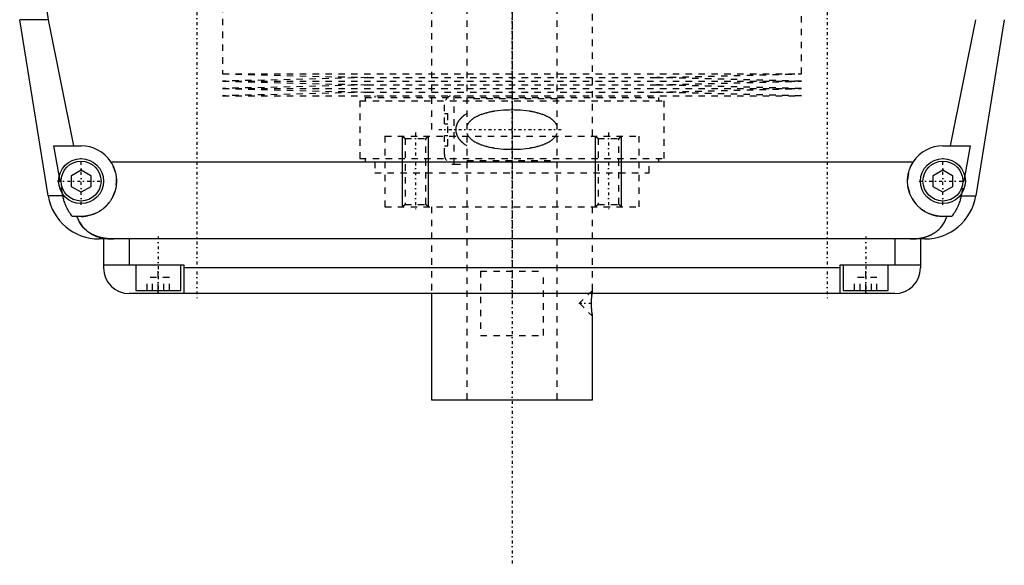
# Model space of a CAD drawing. Extents: x -120 to 120, y -123 to 443.
# Tile 1 of 9: x -77 to 77, y -123 to -38. Entities that reach past the tile are written whole.
import ezdxf

# ---------------------------------------------------------------- set-up
doc = ezdxf.new("R2010")
doc.units = 0
doc.linetypes.add('CENTER', pattern=[1.5, 0.45, -0.5, 0.05, -0.5])
doc.linetypes.add('DASHED', pattern=[2, 1, -1])
for name, color, linetype in [('AM_0', 7, 'CONTINUOUS'), ('AM_10', 7, 'CONTINUOUS'), ('AM_3', 7, 'DASHED'), ('AM_7', 7, 'CENTER')]:
    doc.layers.add(name, color=color, linetype=linetype)

msp = doc.modelspace()

# ---------------------------------------------------------------- linework, layer by layer
at = {"layer": 'AM_0', "color": 7, "linetype": 'CONTINUOUS'}
for p, q in [((-72.1, -65.78), (-76.54, -38.4)), ((-72.1, -38.4), (-76.54, -38.4)), ((-72.1, -38.4), (-68.19, -58)), ((68.19, -58), (72.1, -38.4)), ((76.54, -38.4), (72.1, -65.78)), ((-70.39, -62.62), (-71.21, -58)), ((-71.21, -58), (-67, -58)), ((67, -58), (71.21, -58)), ((71.21, -58), (70.39, -62.62)), ((-62.39, -60.5), (62.39, -60.5)), ((-68.5, -62.63), (-67, -61.77)), ((-68.5, -64.37), (-68.5, -62.63)), ((-67, -61.77), (-65.5, -62.63)), ((-65.5, -62.63), (-65.5, -64.37)), ((65.5, -62.63), (67, -61.77)), ((65.5, -64.37), (65.5, -62.63)), ((67, -61.77), (68.5, -62.63)), ((68.5, -62.63), (68.5, -64.37)), ((-69.82, -65.78), (-72.1, -65.78)), ((-69.82, -65.78), (-69.87, -65.5)), ((-67, -65.23), (-68.5, -64.37)), ((-65.5, -64.37), (-67, -65.23)), ((67, -65.23), (65.5, -64.37)), ((68.5, -64.37), (67, -65.23)), ((69.87, -65.5), (69.82, -65.78)), ((69.82, -65.78), (72.1, -65.78)), ((-67, -69), (-68.39, -69)), ((68.39, -69), (67, -69)), ((64.2, -72.5), (-64.2, -72.5)), ((-63.5, -72.5), (-63.5, -77)), ((-59.5, -72.5), (-59.5, -76.5)), ((59.5, -72.5), (59.5, -76.5)), ((63.5, -72.5), (63.5, -77)), ((-63.5, -76.5), (-51, -76.5)), ((-58.5, -76.5), (-58.5, -80.5)), ((-51.5, -80.5), (-51.5, -76.5)), ((-51, -76.5), (-51, -81)), ((51, -81), (51, -76.5)), ((51, -76.5), (63.5, -76.5)), ((51.5, -76.5), (51.5, -80.5)), ((58.5, -80.5), (58.5, -76.5)), ((51, -77), (-51, -77)), ((59.5, -81), (-59.5, -81)), ((-58.5, -80.5), (-51.5, -80.5)), ((-55, -81), (-55, -80.5)), ((-12.5, -81), (-12.5, -97.5)), ((12.43, -81.11), (12.42, -81.25)), ((51.5, -80.5), (58.5, -80.5)), ((55, -81), (55, -80.5)), ((12.45, -84.14), (12.47, -84.29)), ((12.49, -84.42), (12.49, -84.46)), ((12.5, -97.5), (12.5, -84.5)), ((-12.5, -97.5), (12.5, -97.5))]:
    msp.add_line(p, q, dxfattribs=at)
for points in [[(-72.97, -26.54, 0), (-72.99, -26.87, 0), (-73.01, -27.51, 0), (-73.02, -28.16, 0), (-73.02, -28.47, 0), (-73.02, -28.79, 0), (-73.02, -29.43, 0), (-73, -30.07, 0), (-72.98, -30.72, 0), (-72.96, -31.37, 0), (-72.92, -32.03, 0), (-72.9, -32.36, 0), (-72.87, -32.69, 0), (-72.82, -33.35, 0), (-72.75, -34.02, 0), (-72.68, -34.69, 0), (-72.59, -35.36, 0), (-72.5, -36.04, 0), (-72.45, -36.38, 0), (-72.4, -36.71, 0), (-72.29, -37.39, 0), (-72.17, -38.06, 0), (-72.1, -38.4, 0)], [(-62.39, -60.5, 0), (-62.36, -60.55, 0), (-62.3, -60.65, 0), (-62.24, -60.74, 0), (-62.21, -60.79, 0), (-62.18, -60.84, 0), (-62.13, -60.95, 0), (-62.08, -61.05, 0), (-62.03, -61.15, 0), (-61.98, -61.26, 0), (-61.93, -61.36, 0), (-61.91, -61.41, 0), (-61.89, -61.47, 0), (-61.85, -61.57, 0), (-61.81, -61.68, 0), (-61.77, -61.79, 0), (-61.74, -61.9, 0), (-61.71, -62.01, 0), (-61.69, -62.06, 0), (-61.68, -62.12, 0), (-61.65, -62.23, 0), (-61.62, -62.34, 0), (-61.61, -62.39, 0), (-61.6, -62.45, 0), (-61.58, -62.56, 0), (-61.56, -62.66, 0), (-61.56, -62.72, 0), (-61.55, -62.77, 0), (-61.53, -62.88, 0), (-61.52, -62.99, 0), (-61.51, -63.1, 0), (-61.51, -63.21, 0), (-61.5, -63.31, 0), (-61.5, -63.37, 0), (-61.5, -63.42, 0), (-61.5, -63.52, 0), (-61.5, -63.63, 0), (-61.5, -63.73, 0), (-61.51, -63.84, 0), (-61.52, -63.95, 0), (-61.52, -64, 0), (-61.53, -64.05, 0), (-61.54, -64.16, 0), (-61.55, -64.26, 0), (-61.57, -64.37, 0), (-61.59, -64.47, 0), (-61.61, -64.58, 0), (-61.62, -64.63, 0), (-61.63, -64.69, 0), (-61.65, -64.79, 0), (-61.68, -64.9, 0), (-61.71, -65, 0), (-61.74, -65.1, 0), (-61.77, -65.21, 0), (-61.79, -65.26, 0), (-61.81, -65.31, 0), (-61.84, -65.41, 0), (-61.88, -65.51, 0), (-61.92, -65.61, 0), (-61.96, -65.71, 0), (-62.01, -65.81, 0), (-62.03, -65.86, 0), (-62.05, -65.9, 0), (-62.1, -66, 0), (-62.15, -66.1, 0), (-62.18, -66.14, 0), (-62.2, -66.19, 0), (-62.26, -66.28, 0), (-62.31, -66.37, 0), (-62.34, -66.42, 0), (-62.37, -66.46, 0), (-62.43, -66.55, 0), (-62.49, -66.64, 0), (-62.55, -66.73, 0), (-62.61, -66.81, 0), (-62.67, -66.9, 0), (-62.71, -66.94, 0), (-62.74, -66.98, 0), (-62.81, -67.06, 0), (-62.87, -67.14, 0), (-62.94, -67.21, 0), (-63.01, -67.29, 0), (-63.09, -67.36, 0), (-63.12, -67.4, 0), (-63.16, -67.44, 0), (-63.23, -67.51, 0), (-63.31, -67.58, 0), (-63.38, -67.64, 0), (-63.46, -67.71, 0), (-63.55, -67.78, 0), (-63.59, -67.81, 0), (-63.63, -67.85, 0), (-63.71, -67.91, 0), (-63.8, -67.97, 0), (-63.89, -68.04, 0), (-63.98, -68.1, 0), (-64.07, -68.15, 0), (-64.12, -68.18, 0), (-64.16, -68.21, 0), (-64.26, -68.27, 0), (-64.36, -68.32, 0), (-64.45, -68.37, 0), (-64.55, -68.43, 0), (-64.65, -68.47, 0), (-64.7, -68.5, 0), (-64.76, -68.52, 0), (-64.86, -68.57, 0), (-64.96, -68.61, 0), (-65.02, -68.63, 0), (-65.07, -68.65, 0), (-65.17, -68.69, 0), (-65.28, -68.72, 0), (-65.34, -68.74, 0), (-65.39, -68.76, 0), (-65.5, -68.79, 0), (-65.61, -68.82, 0), (-65.72, -68.85, 0), (-65.83, -68.87, 0), (-65.94, -68.9, 0), (-66, -68.91, 0), (-66.05, -68.92, 0), (-66.16, -68.94, 0), (-66.27, -68.95, 0), (-66.39, -68.97, 0), (-66.5, -68.98, 0), (-66.61, -68.99, 0), (-66.67, -68.99, 0), (-66.72, -68.99, 0), (-66.83, -69, 0), (-66.94, -69, 0), (-67, -69, 0)], [(67, -69, 0), (66.94, -69, 0), (66.83, -69, 0), (66.72, -68.99, 0), (66.67, -68.99, 0), (66.61, -68.99, 0), (66.5, -68.98, 0), (66.39, -68.97, 0), (66.27, -68.95, 0), (66.16, -68.94, 0), (66.05, -68.92, 0), (66, -68.91, 0), (65.94, -68.9, 0), (65.83, -68.87, 0), (65.72, -68.85, 0), (65.61, -68.82, 0), (65.5, -68.79, 0), (65.39, -68.76, 0), (65.34, -68.74, 0), (65.28, -68.72, 0), (65.17, -68.69, 0), (65.07, -68.65, 0), (65.02, -68.63, 0), (64.96, -68.61, 0), (64.86, -68.57, 0), (64.76, -68.52, 0), (64.7, -68.5, 0), (64.65, -68.47, 0), (64.55, -68.43, 0), (64.45, -68.37, 0), (64.36, -68.32, 0), (64.26, -68.27, 0), (64.16, -68.21, 0), (64.12, -68.18, 0), (64.07, -68.15, 0), (63.98, -68.1, 0), (63.89, -68.04, 0), (63.8, -67.97, 0), (63.71, -67.91, 0), (63.63, -67.85, 0), (63.59, -67.81, 0), (63.55, -67.78, 0), (63.46, -67.71, 0), (63.38, -67.64, 0), (63.31, -67.58, 0), (63.23, -67.51, 0), (63.16, -67.44, 0), (63.12, -67.4, 0), (63.09, -67.36, 0), (63.01, -67.29, 0), (62.94, -67.21, 0), (62.87, -67.14, 0), (62.81, -67.06, 0), (62.74, -66.98, 0), (62.71, -66.94, 0), (62.67, -66.9, 0), (62.61, -66.81, 0), (62.55, -66.73, 0), (62.49, -66.64, 0), (62.43, -66.55, 0), (62.37, -66.46, 0), (62.34, -66.42, 0), (62.31, -66.37, 0), (62.26, -66.28, 0), (62.2, -66.19, 0), (62.18, -66.14, 0), (62.15, -66.1, 0), (62.1, -66, 0), (62.05, -65.9, 0), (62.03, -65.86, 0), (62.01, -65.81, 0), (61.96, -65.71, 0), (61.92, -65.61, 0), (61.88, -65.51, 0), (61.84, -65.41, 0), (61.81, -65.31, 0), (61.79, -65.26, 0), (61.77, -65.21, 0), (61.74, -65.1, 0), (61.71, -65, 0), (61.68, -64.9, 0), (61.65, -64.79, 0), (61.63, -64.69, 0), (61.62, -64.63, 0), (61.61, -64.58, 0), (61.59, -64.47, 0), (61.57, -64.37, 0), (61.55, -64.26, 0), (61.54, -64.16, 0), (61.53, -64.05, 0), (61.52, -64, 0), (61.52, -63.95, 0), (61.51, -63.84, 0), (61.5, -63.73, 0), (61.5, -63.63, 0), (61.5, -63.52, 0), (61.5, -63.42, 0), (61.5, -63.37, 0), (61.5, -63.31, 0), (61.51, -63.21, 0), (61.51, -63.1, 0), (61.52, -62.99, 0), (61.53, -62.88, 0), (61.55, -62.77, 0), (61.56, -62.72, 0), (61.56, -62.66, 0), (61.58, -62.56, 0), (61.6, -62.45, 0), (61.61, -62.39, 0), (61.62, -62.34, 0), (61.65, -62.23, 0), (61.68, -62.12, 0), (61.69, -62.06, 0), (61.71, -62.01, 0), (61.74, -61.9, 0), (61.77, -61.79, 0), (61.81, -61.68, 0), (61.85, -61.57, 0), (61.89, -61.47, 0), (61.91, -61.41, 0), (61.93, -61.36, 0), (61.98, -61.26, 0), (62.03, -61.15, 0), (62.08, -61.05, 0), (62.13, -60.95, 0), (62.18, -60.84, 0), (62.21, -60.79, 0), (62.24, -60.74, 0), (62.3, -60.65, 0), (62.36, -60.55, 0), (62.39, -60.5, 0)], [(-68.39, -69, 0), (-68.45, -68.92, 0), (-68.56, -68.77, 0), (-68.67, -68.61, 0), (-68.72, -68.53, 0), (-68.77, -68.45, 0), (-68.88, -68.28, 0), (-68.98, -68.11, 0), (-69.07, -67.93, 0), (-69.17, -67.75, 0), (-69.26, -67.57, 0), (-69.3, -67.47, 0), (-69.34, -67.38, 0), (-69.42, -67.19, 0), (-69.49, -67.01, 0), (-69.55, -66.83, 0), (-69.61, -66.65, 0), (-69.66, -66.46, 0), (-69.69, -66.37, 0), (-69.71, -66.27, 0), (-69.76, -66.08, 0), (-69.8, -65.88, 0), (-69.82, -65.78, 0)], [(69.82, -65.78, 0), (69.8, -65.88, 0), (69.76, -66.08, 0), (69.71, -66.27, 0), (69.69, -66.37, 0), (69.66, -66.46, 0), (69.61, -66.65, 0), (69.55, -66.83, 0), (69.49, -67.01, 0), (69.42, -67.19, 0), (69.34, -67.38, 0), (69.3, -67.47, 0), (69.26, -67.57, 0), (69.17, -67.75, 0), (69.07, -67.93, 0), (68.98, -68.11, 0), (68.88, -68.28, 0), (68.77, -68.45, 0), (68.72, -68.53, 0), (68.67, -68.61, 0), (68.56, -68.77, 0), (68.45, -68.92, 0), (68.39, -69, 0)], [(-67.64, -69, 0), (-67.57, -69.19, 0), (-67.42, -69.55, 0), (-67.24, -69.89, 0), (-67.14, -70.05, 0), (-67.04, -70.21, 0), (-66.82, -70.51, 0), (-66.59, -70.78, 0), (-66.32, -71.04, 0), (-66.16, -71.19, 0), (-66.11, -71.23, 0), (-66.07, -71.27, 0), (-66.04, -71.29, 0), (-66.02, -71.31, 0), (-65.97, -71.34, 0), (-65.92, -71.38, 0), (-65.87, -71.42, 0), (-65.81, -71.45, 0), (-65.76, -71.49, 0), (-65.73, -71.51, 0), (-65.71, -71.53, 0), (-65.65, -71.56, 0), (-65.6, -71.6, 0), (-65.57, -71.61, 0), (-65.54, -71.63, 0), (-65.49, -71.66, 0), (-65.43, -71.69, 0), (-65.4, -71.71, 0), (-65.38, -71.73, 0), (-65.32, -71.76, 0), (-65.26, -71.79, 0), (-65.2, -71.82, 0), (-65.14, -71.85, 0), (-65.08, -71.88, 0), (-65.05, -71.89, 0), (-65.02, -71.91, 0), (-64.96, -71.93, 0), (-64.9, -71.96, 0), (-64.83, -71.99, 0), (-64.77, -72.01, 0), (-64.71, -72.04, 0), (-64.68, -72.05, 0), (-64.64, -72.06, 0), (-64.58, -72.09, 0), (-64.52, -72.11, 0), (-64.45, -72.13, 0), (-64.39, -72.15, 0), (-64.32, -72.17, 0), (-64.29, -72.18, 0), (-64.25, -72.19, 0), (-64.19, -72.21, 0), (-64.12, -72.23, 0), (-64.05, -72.25, 0), (-63.98, -72.27, 0), (-63.92, -72.28, 0), (-63.88, -72.29, 0), (-63.85, -72.3, 0), (-63.78, -72.31, 0), (-63.71, -72.33, 0), (-63.64, -72.34, 0), (-63.57, -72.36, 0), (-63.5, -72.37, 0), (-63.46, -72.38, 0), (-63.43, -72.38, 0), (-63.36, -72.39, 0), (-63.28, -72.41, 0), (-63.25, -72.41, 0), (-63.21, -72.42, 0), (-63.14, -72.43, 0), (-63.07, -72.43, 0), (-63.03, -72.44, 0), (-62.99, -72.44, 0), (-62.92, -72.45, 0), (-62.85, -72.46, 0), (-62.77, -72.46, 0), (-62.7, -72.47, 0), (-62.63, -72.48, 0), (-62.59, -72.48, 0), (-62.55, -72.48, 0), (-62.48, -72.49, 0), (-62.41, -72.49, 0), (-62.15, -72.5, 0), (-61.92, -72.5, 0)], [(61.92, -72.5, 0), (62.15, -72.5, 0), (62.41, -72.49, 0), (62.48, -72.49, 0), (62.55, -72.48, 0), (62.59, -72.48, 0), (62.63, -72.48, 0), (62.7, -72.47, 0), (62.77, -72.46, 0), (62.85, -72.46, 0), (62.92, -72.45, 0), (62.99, -72.44, 0), (63.03, -72.44, 0), (63.07, -72.43, 0), (63.14, -72.43, 0), (63.21, -72.42, 0), (63.25, -72.41, 0), (63.28, -72.41, 0), (63.36, -72.39, 0), (63.43, -72.38, 0), (63.46, -72.38, 0), (63.5, -72.37, 0), (63.57, -72.36, 0), (63.64, -72.34, 0), (63.71, -72.33, 0), (63.78, -72.31, 0), (63.86, -72.3, 0), (63.89, -72.29, 0), (63.93, -72.28, 0), (63.99, -72.26, 0), (64.06, -72.25, 0), (64.13, -72.23, 0), (64.2, -72.21, 0), (64.27, -72.19, 0), (64.3, -72.18, 0), (64.33, -72.17, 0), (64.4, -72.15, 0), (64.47, -72.13, 0), (64.53, -72.1, 0), (64.6, -72.08, 0), (64.66, -72.06, 0), (64.69, -72.04, 0), (64.72, -72.03, 0), (64.79, -72.01, 0), (64.85, -71.98, 0), (64.91, -71.95, 0), (64.97, -71.93, 0), (65.03, -71.9, 0), (65.06, -71.89, 0), (65.09, -71.87, 0), (65.15, -71.84, 0), (65.21, -71.81, 0), (65.27, -71.78, 0), (65.33, -71.75, 0), (65.39, -71.72, 0), (65.42, -71.7, 0), (65.45, -71.69, 0), (65.5, -71.65, 0), (65.56, -71.62, 0), (65.59, -71.6, 0), (65.61, -71.59, 0), (65.67, -71.55, 0), (65.72, -71.52, 0), (65.75, -71.5, 0), (65.78, -71.48, 0), (65.83, -71.44, 0), (65.88, -71.41, 0), (65.93, -71.37, 0), (65.98, -71.33, 0), (66.03, -71.29, 0), (66.06, -71.27, 0), (66.08, -71.25, 0), (66.13, -71.21, 0), (66.18, -71.17, 0), (66.34, -71.03, 0), (66.6, -70.77, 0), (66.84, -70.49, 0), (67.05, -70.19, 0), (67.15, -70.03, 0), (67.25, -69.87, 0), (67.42, -69.54, 0), (67.57, -69.18, 0), (67.64, -69, 0)], [(12.5, -84.5, 0), (12.5, -84.5, 0), (12.5, -84.5, 0), (12.5, -84.5, 0), (12.5, -84.5, 0), (12.5, -84.49, 0), (12.5, -84.49, 0), (12.5, -84.48, 0), (12.5, -84.48, 0), (12.5, -84.47, 0), (12.49, -84.46, 0), (12.49, -84.46, 0), (12.49, -84.45, 0), (12.49, -84.44, 0), (12.49, -84.43, 0), (12.49, -84.42, 0), (12.49, -84.4, 0), (12.48, -84.39, 0), (12.48, -84.38, 0), (12.48, -84.37, 0), (12.48, -84.35, 0), (12.48, -84.34, 0), (12.48, -84.33, 0), (12.48, -84.32, 0), (12.47, -84.3, 0), (12.47, -84.28, 0), (12.47, -84.27, 0), (12.47, -84.25, 0), (12.47, -84.23, 0), (12.46, -84.21, 0), (12.46, -84.18, 0), (12.46, -84.16, 0), (12.45, -84.13, 0), (12.45, -84.12, 0), (12.45, -84.11, 0), (12.45, -84.08, 0), (12.44, -84.05, 0), (12.44, -84.02, 0), (12.44, -83.99, 0), (12.44, -83.96, 0), (12.43, -83.95, 0), (12.43, -83.93, 0), (12.43, -83.9, 0), (12.43, -83.87, 0), (12.42, -83.84, 0), (12.42, -83.8, 0), (12.42, -83.77, 0), (12.42, -83.75, 0), (12.41, -83.74, 0), (12.41, -83.7, 0), (12.41, -83.67, 0), (12.41, -83.63, 0), (12.4, -83.59, 0), (12.4, -83.55, 0), (12.4, -83.54, 0), (12.4, -83.52, 0), (12.39, -83.48, 0), (12.39, -83.44, 0), (12.39, -83.4, 0), (12.39, -83.36, 0), (12.38, -83.32, 0), (12.38, -83.3, 0), (12.38, -83.27, 0), (12.38, -83.23, 0), (12.38, -83.19, 0), (12.38, -83.17, 0), (12.38, -83.15, 0), (12.37, -83.11, 0), (12.37, -83.06, 0), (12.37, -83.04, 0), (12.37, -83.02, 0), (12.37, -82.98, 0), (12.37, -82.93, 0), (12.37, -82.89, 0), (12.36, -82.85, 0), (12.36, -82.8, 0), (12.36, -82.78, 0), (12.36, -82.76, 0), (12.36, -82.72, 0), (12.36, -82.67, 0), (12.36, -82.63, 0), (12.36, -82.59, 0), (12.36, -82.55, 0), (12.36, -82.53, 0), (12.36, -82.5, 0), (12.36, -82.46, 0), (12.36, -82.42, 0), (12.36, -82.38, 0), (12.36, -82.33, 0), (12.36, -82.29, 0), (12.36, -82.27, 0), (12.36, -82.25, 0), (12.36, -82.21, 0), (12.36, -82.16, 0), (12.37, -82.12, 0), (12.37, -82.07, 0), (12.37, -82.03, 0), (12.37, -82.01, 0), (12.37, -81.99, 0), (12.37, -81.95, 0), (12.37, -81.9, 0), (12.38, -81.86, 0), (12.38, -81.82, 0), (12.38, -81.78, 0), (12.38, -81.75, 0), (12.38, -81.73, 0), (12.38, -81.69, 0), (12.39, -81.65, 0), (12.39, -81.63, 0), (12.39, -81.61, 0), (12.39, -81.57, 0), (12.39, -81.53, 0), (12.4, -81.51, 0), (12.4, -81.49, 0), (12.4, -81.45, 0), (12.4, -81.42, 0), (12.4, -81.38, 0), (12.41, -81.34, 0), (12.41, -81.31, 0), (12.41, -81.29, 0), (12.41, -81.27, 0), (12.42, -81.24, 0), (12.42, -81.2, 0), (12.42, -81.17, 0), (12.43, -81.14, 0), (12.43, -81.11, 0), (12.43, -81.09, 0), (12.43, -81.07, 0), (12.43, -81.04, 0), (12.44, -81.01, 0), (12.44, -81, 0)]]:
    msp.add_polyline3d(points, dxfattribs=at)
for centre, radius in [((-67, -63.5), 3.5), ((-67, -63.5), 3.1), ((67, -63.5), 3.5), ((67, -63.5), 3.1)]:
    msp.add_circle(centre, radius, dxfattribs=at)
for centre, radius, start, end in [((-67, -63.5), 5.5, 33.0557, 90), ((67, -63.5), 5.5, 90, 146.9443), ((-64.2, -64.5), 8, 189.225, 270), ((64.2, -64.5), 8, 270, 350.775), ((-59.5, -77), 4, 180, 270), ((59.5, -77), 4, 270, 0)]:
    msp.add_arc(centre, radius, start, end, dxfattribs=at)
at = {"layer": 'AM_10', "color": 7, "linetype": 'CONTINUOUS'}
for p, q in [((-17, -67.5), (-17, -56.5)), ((-13, -67.5), (-13, -56.5)), ((13, -67.5), (13, -56.5)), ((17, -67.5), (17, -56.5))]:
    msp.add_line(p, q, dxfattribs=at)
at = {"layer": 'AM_3', "color": 6, "linetype": 'DASHED'}
for p, q in [((-7, 417.5), (-7, -97.5)), ((7, -97.5), (7, 417.5)), ((-12.5, 405.5), (-12.5, -56.5)), ((12.5, -56.5), (12.5, 405.5)), ((-45, -30.25), (-45, -46.83)), ((45, -46.83), (45, -30.25)), ((-45, -46.83), (-22.5, -47.4)), ((-45, -46.83), (45, -46.83)), ((-22.5, -47.4), (-45, -47.97)), ((-22.5, -47.4), (22.5, -47.4)), ((22.5, -47.4), (45, -46.83)), ((45, -47.97), (22.5, -47.4)), ((-45, -47.97), (-22.5, -48.54)), ((-45, -47.97), (45, -47.97)), ((-22.5, -48.54), (-45, -49.11)), ((-22.5, -48.54), (22.5, -48.54)), ((22.5, -48.54), (45, -47.97)), ((45, -49.11), (22.5, -48.54)), ((-45, -49.11), (-22.5, -49.68)), ((-45, -49.11), (45, -49.11)), ((-22.5, -49.68), (-45, -50.25)), ((-45, -50.25), (45, -50.25)), ((-22.85, -50.5), (-22.85, -51)), ((-22.85, -50.5), (22.85, -50.5)), ((-22.5, -49.68), (22.5, -49.68)), ((-21.35, -50.25), (-21.35, -50.5)), ((-9, -60.88), (-9, -50.25)), ((21.35, -50.5), (21.35, -50.25)), ((22.5, -49.68), (45, -49.11)), ((45, -50.25), (22.5, -49.68)), ((22.85, -51), (22.85, -50.5)), ((-23.65, -51), (-23.65, -60)), ((-23.65, -51), (23.65, -51)), ((-10.5, -54.6), (-10.5, -51.62)), ((7, -50.7), (-7, -50.7)), ((23.65, -60), (23.65, -51)), ((-10.5, -53), (-10, -53)), ((-10, -58), (-10, -53)), ((-10.5, -54.6), (-10, -54.6)), ((-19.75, -56.5), (19.75, -56.5)), ((-19.75, -56.5), (-19.75, -67.5)), ((-19.75, -56.5), (0, -56.5)), ((-17, -56.5), (-16.62, -56.88)), ((-13.38, -56.88), (-13, -56.5)), ((-10.5, -59.38), (-10.5, -56.4)), ((-10.5, -56.4), (-10, -56.4)), ((13, -56.5), (13.38, -56.88)), ((16.62, -56.88), (17, -56.5)), ((19.75, -67.5), (19.75, -56.5)), ((-16.62, -56.88), (-16.62, -67.12)), ((-16.62, -56.88), (-13.38, -56.88)), ((-13.38, -67.12), (-13.38, -56.88)), ((-10.5, -58), (-10, -58)), ((13.38, -56.88), (13.38, -67.12)), ((13.38, -56.88), (16.62, -56.88)), ((16.62, -67.12), (16.62, -56.88)), ((-23.65, -60), (23.65, -60)), ((-22.85, -60), (-22.85, -60.5)), ((-21.35, -60.5), (-21.35, -62.2)), ((-9, -60.88), (-7, -60.88)), ((-7, -60.3), (7, -60.3)), ((21.35, -62.2), (21.35, -60.5)), ((22.85, -60.5), (22.85, -60)), ((-69.87, -65.5), (-70.39, -62.62)), ((-21.35, -62.2), (21.35, -62.2)), ((70.39, -62.62), (69.87, -65.5)), ((-16.62, -67.12), (-17, -67.5)), ((-16.62, -67.12), (-13.38, -67.12)), ((-13, -67.5), (-13.38, -67.12)), ((13.38, -67.12), (13, -67.5)), ((13.38, -67.12), (16.62, -67.12)), ((17, -67.5), (16.62, -67.12)), ((-19.75, -67.5), (19.75, -67.5)), ((-12.5, -67.5), (-12.5, -81)), ((12.5, -80.5), (12.5, -67.5)), ((-55, -80.5), (-55, -76.5)), ((55, -80.5), (55, -76.5)), ((-4.9, -77.5), (4.9, -77.5)), ((-4.9, -77.5), (-4.9, -87.5)), ((4.9, -87.5), (4.9, -77.5)), ((-56.73, -80.5), (-56.73, -78.5)), ((-53.27, -78.5), (-56.73, -78.5)), ((-55.87, -80.5), (-55.87, -78.5)), ((-54.13, -80.5), (-54.13, -78.5)), ((-53.27, -80.5), (-53.27, -78.5)), ((53.27, -80.5), (53.27, -78.5)), ((56.73, -78.5), (53.27, -78.5)), ((54.13, -80.5), (54.13, -78.5)), ((55.87, -80.5), (55.87, -78.5)), ((56.73, -80.5), (56.73, -78.5)), ((12.5, -80.5), (10.5, -82.5)), ((10.5, -82.5), (12.5, -84.5)), ((12.47, -84.29), (12.49, -84.42)), ((12.49, -84.46), (12.5, -84.5)), ((-4.9, -87.5), (4.9, -87.5))]:
    msp.add_line(p, q, dxfattribs=at)
for points in [[(-7, -53, 0), (-7.15, -53.1, 0), (-7.33, -53.21, 0), (-7.38, -53.25, 0), (-7.42, -53.28, 0), (-7.45, -53.3, 0), (-7.47, -53.32, 0), (-7.52, -53.35, 0), (-7.57, -53.39, 0), (-7.61, -53.43, 0), (-7.66, -53.46, 0), (-7.7, -53.5, 0), (-7.72, -53.52, 0), (-7.75, -53.54, 0), (-7.79, -53.58, 0), (-7.83, -53.62, 0), (-7.85, -53.64, 0), (-7.88, -53.66, 0), (-7.92, -53.7, 0), (-7.96, -53.74, 0), (-7.98, -53.76, 0), (-8, -53.78, 0), (-8.04, -53.82, 0), (-8.07, -53.87, 0), (-8.11, -53.91, 0), (-8.15, -53.95, 0), (-8.18, -54, 0), (-8.2, -54.02, 0), (-8.22, -54.04, 0), (-8.25, -54.09, 0), (-8.28, -54.13, 0), (-8.32, -54.18, 0), (-8.35, -54.23, 0), (-8.38, -54.28, 0), (-8.39, -54.3, 0), (-8.41, -54.33, 0), (-8.44, -54.38, 0), (-8.47, -54.43, 0), (-8.5, -54.49, 0), (-8.52, -54.54, 0), (-8.55, -54.6, 0), (-8.56, -54.62, 0), (-8.57, -54.65, 0), (-8.59, -54.71, 0), (-8.61, -54.77, 0), (-8.63, -54.82, 0), (-8.65, -54.88, 0), (-8.67, -54.94, 0), (-8.68, -54.97, 0), (-8.68, -55, 0), (-8.7, -55.06, 0), (-8.71, -55.12, 0), (-8.72, -55.18, 0), (-8.73, -55.24, 0), (-8.73, -55.3, 0), (-8.73, -55.33, 0), (-8.74, -55.35, 0), (-8.74, -55.41, 0), (-8.74, -55.47, 0), (-8.74, -55.5, 0), (-8.74, -55.53, 0), (-8.74, -55.59, 0), (-8.74, -55.65, 0), (-8.73, -55.67, 0), (-8.73, -55.7, 0), (-8.73, -55.76, 0), (-8.72, -55.82, 0), (-8.71, -55.88, 0), (-8.7, -55.94, 0), (-8.68, -56, 0), (-8.68, -56.03, 0), (-8.67, -56.06, 0), (-8.65, -56.12, 0), (-8.63, -56.18, 0), (-8.61, -56.23, 0), (-8.59, -56.29, 0), (-8.57, -56.35, 0), (-8.56, -56.38, 0), (-8.55, -56.4, 0), (-8.52, -56.46, 0), (-8.5, -56.51, 0), (-8.47, -56.57, 0), (-8.44, -56.62, 0), (-8.41, -56.67, 0), (-8.39, -56.7, 0), (-8.38, -56.72, 0), (-8.35, -56.77, 0), (-8.32, -56.82, 0), (-8.28, -56.87, 0), (-8.25, -56.91, 0), (-8.22, -56.96, 0), (-8.2, -56.98, 0), (-8.18, -57, 0), (-8.15, -57.05, 0), (-8.11, -57.09, 0), (-8.07, -57.13, 0), (-8.04, -57.18, 0), (-8, -57.22, 0), (-7.98, -57.24, 0), (-7.96, -57.26, 0), (-7.92, -57.3, 0), (-7.88, -57.34, 0), (-7.85, -57.36, 0), (-7.83, -57.38, 0), (-7.79, -57.42, 0), (-7.75, -57.46, 0), (-7.72, -57.48, 0), (-7.7, -57.5, 0), (-7.66, -57.54, 0), (-7.61, -57.57, 0), (-7.57, -57.61, 0), (-7.52, -57.65, 0), (-7.47, -57.68, 0), (-7.45, -57.7, 0), (-7.42, -57.72, 0), (-7.38, -57.75, 0), (-7.33, -57.79, 0), (-7.15, -57.9, 0), (-7, -58, 0)], [(7, -54.88, 0), (7, -54.87, 0), (6.99, -54.85, 0), (6.98, -54.82, 0), (6.97, -54.81, 0), (6.96, -54.8, 0), (6.95, -54.78, 0), (6.94, -54.76, 0), (6.93, -54.73, 0), (6.92, -54.71, 0), (6.91, -54.69, 0), (6.9, -54.68, 0), (6.9, -54.67, 0), (6.88, -54.65, 0), (6.87, -54.63, 0), (6.82, -54.55, 0), (6.78, -54.49, 0), (6.74, -54.43, 0), (6.65, -54.32, 0), (6.55, -54.22, 0), (6.45, -54.12, 0), (6.35, -54.03, 0), (6.25, -53.94, 0), (6.19, -53.9, 0), (6.14, -53.86, 0), (6.03, -53.78, 0), (5.91, -53.7, 0), (5.8, -53.63, 0), (5.68, -53.56, 0), (5.56, -53.5, 0), (5.5, -53.47, 0), (5.44, -53.44, 0), (5.32, -53.38, 0), (5.19, -53.32, 0), (5.13, -53.29, 0), (5.06, -53.27, 0), (4.94, -53.21, 0), (4.81, -53.16, 0), (4.74, -53.14, 0), (4.67, -53.12, 0), (4.54, -53.07, 0), (4.41, -53.03, 0), (4.27, -52.99, 0), (4.13, -52.95, 0), (3.99, -52.91, 0), (3.92, -52.89, 0), (3.85, -52.87, 0), (3.71, -52.84, 0), (3.57, -52.8, 0), (3.43, -52.77, 0), (3.28, -52.74, 0), (3.14, -52.71, 0), (3.07, -52.7, 0), (2.99, -52.69, 0), (2.85, -52.66, 0), (2.7, -52.64, 0), (2.19, -52.57, 0), (1.3, -52.49, 0), (0.43, -52.45, 0), (0, -52.44, 0), (-0.43, -52.45, 0), (-1.3, -52.49, 0), (-2.19, -52.57, 0), (-2.7, -52.64, 0), (-2.85, -52.66, 0), (-2.99, -52.69, 0), (-3.07, -52.7, 0), (-3.14, -52.71, 0), (-3.28, -52.74, 0), (-3.43, -52.77, 0), (-3.57, -52.8, 0), (-3.71, -52.84, 0), (-3.85, -52.87, 0), (-3.92, -52.89, 0), (-3.99, -52.91, 0), (-4.13, -52.95, 0), (-4.27, -52.99, 0), (-4.41, -53.03, 0), (-4.54, -53.07, 0), (-4.67, -53.12, 0), (-4.74, -53.14, 0), (-4.81, -53.16, 0), (-4.94, -53.21, 0), (-5.06, -53.27, 0), (-5.13, -53.29, 0), (-5.19, -53.32, 0), (-5.32, -53.38, 0), (-5.44, -53.44, 0), (-5.5, -53.47, 0), (-5.56, -53.5, 0), (-5.68, -53.56, 0), (-5.8, -53.63, 0), (-5.91, -53.7, 0), (-6.03, -53.78, 0), (-6.14, -53.86, 0), (-6.19, -53.9, 0), (-6.25, -53.94, 0), (-6.35, -54.03, 0), (-6.45, -54.12, 0), (-6.55, -54.22, 0), (-6.65, -54.32, 0), (-6.74, -54.43, 0), (-6.78, -54.49, 0), (-6.82, -54.55, 0), (-6.87, -54.63, 0), (-6.88, -54.65, 0), (-6.9, -54.67, 0), (-6.9, -54.68, 0), (-6.91, -54.69, 0), (-6.92, -54.71, 0), (-6.93, -54.73, 0), (-6.94, -54.76, 0), (-6.95, -54.78, 0), (-6.96, -54.8, 0), (-6.97, -54.81, 0), (-6.98, -54.82, 0), (-6.99, -54.85, 0), (-7, -54.87, 0), (-7, -54.88, 0)], [(-7, -56.12, 0), (-7, -56.13, 0), (-6.99, -56.15, 0), (-6.98, -56.18, 0), (-6.97, -56.19, 0), (-6.96, -56.2, 0), (-6.95, -56.22, 0), (-6.94, -56.24, 0), (-6.93, -56.27, 0), (-6.92, -56.29, 0), (-6.91, -56.31, 0), (-6.9, -56.32, 0), (-6.9, -56.33, 0), (-6.88, -56.35, 0), (-6.87, -56.37, 0), (-6.82, -56.45, 0), (-6.78, -56.51, 0), (-6.74, -56.57, 0), (-6.65, -56.68, 0), (-6.55, -56.78, 0), (-6.45, -56.88, 0), (-6.35, -56.97, 0), (-6.25, -57.06, 0), (-6.19, -57.1, 0), (-6.14, -57.14, 0), (-6.03, -57.22, 0), (-5.91, -57.3, 0), (-5.8, -57.37, 0), (-5.68, -57.44, 0), (-5.56, -57.5, 0), (-5.5, -57.53, 0), (-5.44, -57.56, 0), (-5.32, -57.62, 0), (-5.19, -57.68, 0), (-5.13, -57.71, 0), (-5.06, -57.73, 0), (-4.94, -57.79, 0), (-4.81, -57.84, 0), (-4.74, -57.86, 0), (-4.67, -57.88, 0), (-4.54, -57.93, 0), (-4.41, -57.97, 0), (-4.27, -58.01, 0), (-4.13, -58.05, 0), (-3.99, -58.09, 0), (-3.92, -58.11, 0), (-3.85, -58.13, 0), (-3.71, -58.16, 0), (-3.57, -58.2, 0), (-3.43, -58.23, 0), (-3.28, -58.26, 0), (-3.14, -58.29, 0), (-3.07, -58.3, 0), (-2.99, -58.31, 0), (-2.85, -58.34, 0), (-2.7, -58.36, 0), (-2.19, -58.43, 0), (-1.3, -58.51, 0), (-0.43, -58.55, 0), (0, -58.56, 0), (0.43, -58.55, 0), (1.3, -58.51, 0), (2.19, -58.43, 0), (2.7, -58.36, 0), (2.85, -58.34, 0), (2.99, -58.31, 0), (3.07, -58.3, 0), (3.14, -58.29, 0), (3.28, -58.26, 0), (3.43, -58.23, 0), (3.57, -58.2, 0), (3.71, -58.16, 0), (3.85, -58.13, 0), (3.92, -58.11, 0), (3.99, -58.09, 0), (4.13, -58.05, 0), (4.27, -58.01, 0), (4.41, -57.97, 0), (4.54, -57.93, 0), (4.67, -57.88, 0), (4.74, -57.86, 0), (4.81, -57.84, 0), (4.94, -57.79, 0), (5.06, -57.73, 0), (5.13, -57.71, 0), (5.19, -57.68, 0), (5.32, -57.62, 0), (5.44, -57.56, 0), (5.5, -57.53, 0), (5.56, -57.5, 0), (5.68, -57.44, 0), (5.8, -57.37, 0), (5.91, -57.3, 0), (6.03, -57.22, 0), (6.14, -57.14, 0), (6.19, -57.1, 0), (6.25, -57.06, 0), (6.35, -56.97, 0), (6.45, -56.88, 0), (6.55, -56.78, 0), (6.65, -56.68, 0), (6.74, -56.57, 0), (6.78, -56.51, 0), (6.82, -56.45, 0), (6.87, -56.37, 0), (6.88, -56.35, 0), (6.9, -56.33, 0), (6.9, -56.32, 0), (6.91, -56.31, 0), (6.92, -56.29, 0), (6.93, -56.27, 0), (6.94, -56.24, 0), (6.95, -56.22, 0), (6.96, -56.2, 0), (6.97, -56.19, 0), (6.98, -56.18, 0), (6.99, -56.15, 0), (7, -56.13, 0), (7, -56.12, 0)], [(-61.92, -72.5, 0), (-62.15, -72.5, 0), (-62.41, -72.49, 0), (-62.48, -72.49, 0), (-62.55, -72.48, 0), (-62.59, -72.48, 0), (-62.63, -72.48, 0), (-62.7, -72.47, 0), (-62.77, -72.46, 0), (-62.85, -72.46, 0), (-62.92, -72.45, 0), (-62.99, -72.44, 0), (-63.03, -72.44, 0), (-63.07, -72.43, 0), (-63.14, -72.43, 0), (-63.21, -72.42, 0), (-63.25, -72.41, 0), (-63.28, -72.41, 0), (-63.36, -72.39, 0), (-63.43, -72.38, 0), (-63.46, -72.38, 0), (-63.5, -72.37, 0), (-63.57, -72.36, 0), (-63.64, -72.34, 0), (-63.71, -72.33, 0), (-63.78, -72.31, 0), (-63.86, -72.3, 0), (-63.89, -72.29, 0), (-63.93, -72.28, 0), (-63.99, -72.26, 0), (-64.06, -72.25, 0), (-64.13, -72.23, 0), (-64.2, -72.21, 0), (-64.27, -72.19, 0), (-64.3, -72.18, 0), (-64.33, -72.17, 0), (-64.4, -72.15, 0), (-64.47, -72.13, 0), (-64.53, -72.1, 0), (-64.6, -72.08, 0), (-64.66, -72.06, 0), (-64.69, -72.04, 0), (-64.72, -72.03, 0), (-64.79, -72.01, 0), (-64.85, -71.98, 0), (-64.91, -71.95, 0), (-64.97, -71.93, 0), (-65.03, -71.9, 0), (-65.06, -71.89, 0), (-65.09, -71.87, 0), (-65.15, -71.84, 0), (-65.21, -71.81, 0), (-65.27, -71.78, 0), (-65.33, -71.75, 0), (-65.39, -71.72, 0), (-65.42, -71.7, 0), (-65.45, -71.69, 0), (-65.5, -71.65, 0), (-65.56, -71.62, 0), (-65.59, -71.6, 0), (-65.61, -71.59, 0), (-65.67, -71.55, 0), (-65.72, -71.52, 0), (-65.75, -71.5, 0), (-65.78, -71.48, 0), (-65.83, -71.44, 0), (-65.88, -71.41, 0), (-65.93, -71.37, 0), (-65.98, -71.33, 0), (-66.03, -71.29, 0), (-66.06, -71.27, 0), (-66.08, -71.25, 0), (-66.13, -71.21, 0), (-66.18, -71.17, 0), (-66.34, -71.03, 0), (-66.6, -70.77, 0), (-66.84, -70.49, 0), (-67.05, -70.19, 0), (-67.15, -70.03, 0), (-67.25, -69.87, 0), (-67.42, -69.54, 0), (-67.57, -69.18, 0), (-67.64, -69, 0)], [(12.5, -80.5, 0), (12.5, -80.5, 0), (12.5, -80.5, 0), (12.5, -80.51, 0), (12.5, -80.52, 0), (12.5, -80.52, 0), (12.49, -80.54, 0), (12.49, -80.56, 0), (12.49, -80.58, 0), (12.48, -80.61, 0), (12.48, -80.64, 0), (12.48, -80.66, 0), (12.48, -80.68, 0), (12.47, -80.72, 0), (12.47, -80.76, 0), (12.46, -80.81, 0), (12.45, -80.86, 0), (12.45, -80.91, 0), (12.45, -80.94, 0), (12.44, -80.96, 0), (12.44, -81.02, 0), (12.43, -81.08, 0), (12.43, -81.11, 0)], [(12.44, -81, 0), (12.44, -80.97, 0), (12.45, -80.93, 0), (12.45, -80.88, 0), (12.46, -80.85, 0), (12.46, -80.83, 0), (12.46, -80.79, 0), (12.47, -80.75, 0), (12.47, -80.71, 0), (12.48, -80.68, 0), (12.48, -80.64, 0), (12.48, -80.63, 0), (12.48, -80.62, 0), (12.49, -80.59, 0), (12.49, -80.57, 0), (12.49, -80.55, 0), (12.5, -80.53, 0), (12.5, -80.52, 0), (12.5, -80.51, 0), (12.5, -80.51, 0), (12.5, -80.5, 0), (12.5, -80.5, 0), (12.5, -80.5, 0)]]:
    msp.add_polyline3d(points, dxfattribs=at)
for centre, radius, start, end in [((-9, -51.62), 1.5, 113.5565, 180), ((-9, -59.38), 1.5, 180, 270), ((-67, -63.5), 5.5, 270, 33.0557), ((67, -63.5), 5.5, 146.9443, 270)]:
    msp.add_arc(centre, radius, start, end, dxfattribs=at)
at = {"layer": 'AM_7', "color": 4, "linetype": 'CENTER'}
for p, q in [((0, 443.25), (0, -123.25)), ((0, 247.5), (0, -82.5)), ((-49, 17), (-49, -82)), ((49, 17), (49, -82)), ((0, -28.65), (0, -63.8)), ((-15, -55.95), (-15, -68.05)), ((-11.38, -55.5), (7.87, -55.5)), ((15, -55.95), (15, -68.05)), ((-67, -67.17), (-67, -59.83)), ((67, -67.17), (67, -59.83)), ((-70.68, -63.5), (-63.33, -63.5)), ((63.32, -63.5), (70.67, -63.5)), ((-55, -72.1), (-55, -80.9)), ((55, -72.1), (55, -80.9)), ((10.4, -82.5), (12.6, -82.5))]:
    msp.add_line(p, q, dxfattribs=at)

doc.saveas('drawing.dxf')
